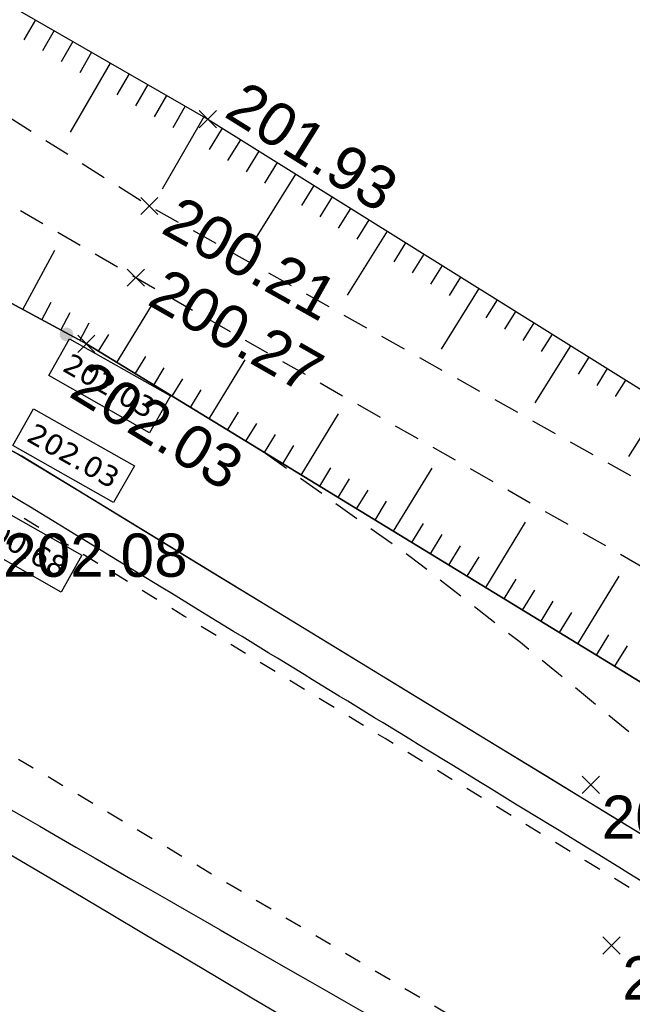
# Model space of a CAD drawing. Extents: x 1616800 to 1632437, y 2248456 to 2251974.
# Tile 166 of 256: x 1617879 to 1617893, y 2251578 to 2251601. Entities that reach past the tile are written whole.
import ezdxf
from ezdxf.enums import TextEntityAlignment as Align

# ---------------------------------------------------------------- set-up
doc = ezdxf.new("R2010")
doc.units = 0
doc.header["$LTSCALE"] = 2
doc.header["$PDMODE"] = 3
doc.header["$PDSIZE"] = 0.2
doc.linetypes.add('FOSSE', pattern=[0.5, 0.3, -0.2])
doc.linetypes.add('Grille', pattern=[0.4, 0.2, -0.2])
doc.layers.get('0').update_dxf_attribs({"linetype": 'CONTINUOUS'})
for name, color, linetype in [('0000-VALORIS-NOUE DERIV BASSIN', 7, 'CONTINUOUS'), ('0000-VALORIS-NOUE DERIV BASSIN EAU MAX RETENTION', 140, 'CONTINUOUS'), ('0000-VALORIS-NOUE DERIV BASSIN TEXTE ET COTES', 1, 'CONTINUOUS'), ('X-PTS TOPO-TEXTE TOPOALT', 8, 'CONTINUOUS'), ('X-PTS TOPO-TOPOPOINT', 8, 'CONTINUOUS'), ('Y-FDP TOPO-CN_1_00', 8, 'FOSSE'), ('Y-FDP TOPO-TOP_AXE_FOSSE', 8, 'CONTINUOUS'), ('Y-FDP TOPO-TOP_BARBULE', 8, 'CONTINUOUS'), ('Y-FDP TOPO-TOP_TALUS', 8, 'CONTINUOUS')]:
    doc.layers.add(name, color=color, linetype=linetype)
doc.styles.add('Côte Assainissement', font='verdana.ttf')
doc.styles.get("Standard").update_dxf_attribs({"font": 'arial.ttf'})

# ---------------------------------------------------------------- blocks, each defined once
blk = doc.blocks.new('TCPOINT')
at = {"color": 0}
blk.add_point((0, 0), dxfattribs=at)
at = {"layer": 'X-PTS TOPO-TEXTE TOPOALT'}
blk.add_attdef('ALT', text='', height=0.75, dxfattribs=at).set_placement((0.25, -0.25), align=Align.TOP_LEFT)
blk = doc.blocks.new('TCPOINT_C')
at = {"color": 0}
blk.add_point((0, 0), dxfattribs=at)
at = {"layer": 'X-PTS TOPO-TEXTE TOPOALT'}
blk.add_attdef('ALT', text='', height=0.75, dxfattribs=at).set_placement((0.5, 0.09), align=Align.MIDDLE_LEFT)
blk = doc.blocks.new('TCPOINT_2')
at = {"color": 0}
blk.add_point((0, 0), dxfattribs=at)
at = {"layer": 'X-PTS TOPO-TEXTE TOPOALT'}
blk.add_attdef('ALT', (0.25, 0.25), '', height=0.75, dxfattribs=at)
blk = doc.blocks.new('*U328')
h = blk.add_hatch(color=256)
edge = h.paths.add_edge_path()
edge.add_arc((0, 0), 0.2, 0, 360)
at = {"linetype": 'Continuous'}
blk.add_lwpolyline([(-0.515, -1.191), (0.089, -0.125), (3.002, -1.778), (2.398, -2.843)], close=True, dxfattribs=at)
at = {"style": 'Côte Assainissement'}
blk.add_attdef('NIVELLEMENT', text='', height=0.6, rotation=330.4304, dxfattribs=at).set_placement((1.243, -1.484), align=Align.MIDDLE)
blk = doc.blocks.new('*U329')
h = blk.add_hatch(color=256)
edge = h.paths.add_edge_path()
edge.add_arc((0, 0), 0.2, 0, 360)
at = {"linetype": 'Continuous'}
blk.add_lwpolyline([(0.269, 0), (0.873, 1.065), (3.786, -0.587), (3.182, -1.653)], close=True, dxfattribs=at)
at = {"style": 'Côte Assainissement'}
blk.add_attdef('NIVELLEMENT', text='', height=0.6, rotation=330.4304, dxfattribs=at).set_placement((2.028, -0.294), align=Align.MIDDLE)
blk = doc.blocks.new('*U260')
h = blk.add_hatch(color=256)
edge = h.paths.add_edge_path()
edge.add_arc((0, 0), 0.2, 0, 360)
at = {"linetype": 'Continuous'}
blk.add_lwpolyline([(-0.515, -1.191), (0.089, -0.125), (3.002, -1.778), (2.398, -2.843)], close=True, dxfattribs=at)
at = {"style": 'Côte Assainissement'}
blk.add_attdef('NIVELLEMENT', text='', height=0.6, rotation=330.4304, dxfattribs=at).set_placement((1.243, -1.484), align=Align.MIDDLE)

msp = doc.modelspace()

# ---------------------------------------------------------------- linework, layer by layer
at = {"layer": '0000-VALORIS-NOUE DERIV BASSIN', "linetype": 'Grille', "flags": 128}
for points in [[(1617912.2603, 2251568.7042), (1617912.049, 2251568.8281), (1617910.8052, 2251569.5574), (1617909.5613, 2251570.2866), (1617908.4053, 2251570.9647), (1617907.2496, 2251571.6432), (1617905.7857, 2251572.5889), (1617904.3222, 2251573.5351), (1617903.0932, 2251574.3299), (1617901.5306, 2251575.3405), (1617900.1938, 2251576.205), (1617898.8571, 2251577.0695), (1617897.5203, 2251577.934), (1617896.1835, 2251578.7985), (1617894.6322, 2251579.8018), (1617893.0809, 2251580.805), (1617891.6289, 2251581.6926), (1617890.0824, 2251582.6363), (1617888.5359, 2251583.58), (1617886.9894, 2251584.5237), (1617885.443, 2251585.4674), (1617883.8965, 2251586.4111), (1617882.35, 2251587.3548), (1617880.8035, 2251588.2985), (1617879.257, 2251589.2422), (1617877.8926, 2251590.0683), (1617876.3302, 2251590.9124), (1617874.7679, 2251591.7565), (1617873.2055, 2251592.6006), (1617871.6432, 2251593.4447), (1617870.0808, 2251594.2888), (1617868.6183, 2251595.079), (1617867.1558, 2251595.8692), (1617865.6933, 2251596.6594), (1617864.4315, 2251597.3811), (1617863.5613, 2251597.9663), (1617862.6398, 2251598.586), (1617861.7184, 2251599.2056), (1617860.789, 2251599.8306), (1617859.3316, 2251600.8107), (1617857.8741, 2251601.7908), (1617856.4167, 2251602.7709), (1617854.9592, 2251603.751), (1617853.5018, 2251604.7311), (1617852.0443, 2251605.7112), (1617850.5869, 2251606.6913), (1617849.3675, 2251607.4996), (1617847.9723, 2251608.3026), (1617846.5772, 2251609.1057), (1617845.182, 2251609.9087), (1617843.5917, 2251610.824), (1617842.0014, 2251611.7393)], [(1617839.2948, 2251607.3298), (1617905.1504, 2251568.2359), (1617910.0053, 2251565.3896)]]:
    msp.add_lwpolyline(points, dxfattribs=at)
at = {"layer": '0000-VALORIS-NOUE DERIV BASSIN', "flags": 128}
for points in [[(1617893.7325, 2251581.8126), (1617892.254, 2251582.717), (1617890.7075, 2251583.6606), (1617889.161, 2251584.6043), (1617887.6145, 2251585.548), (1617886.068, 2251586.4917), (1617884.5215, 2251587.4354), (1617882.975, 2251588.3791), (1617881.4286, 2251589.3228), (1617879.8821, 2251590.2665), (1617878.463, 2251591.124), (1617876.9006, 2251591.9681), (1617875.3383, 2251592.8123), (1617873.7759, 2251593.6564), (1617872.2136, 2251594.5005), (1617870.6512, 2251595.3446), (1617869.1887, 2251596.1348), (1617867.7262, 2251596.9249), (1617866.2637, 2251597.7151), (1617865.1011, 2251598.3769), (1617864.2309, 2251598.9621), (1617863.3095, 2251599.5818)], [(1617884.7315, 2251578.0315), (1617883.9088, 2251578.5199), (1617883.0861, 2251579.0083), (1617882.2634, 2251579.4966), (1617881.4407, 2251579.985), (1617880.618, 2251580.4734), (1617879.7953, 2251580.9618), (1617878.9726, 2251581.4502), (1617878.1499, 2251581.9386)]]:
    msp.add_lwpolyline(points, dxfattribs=at)
at = {"layer": '0000-VALORIS-NOUE DERIV BASSIN'}
for points in [[(1617895.2716, 2251584.39, 201.92), (1617880.0786, 2251593.661, 202.03), (1617866.9096, 2251600.776, 201.9), (1617851.7106, 2251610.997, 201.93), (1617828.5476, 2251624.329, 201.75), (1617812.9876, 2251633.215, 201.47), (1617796.7436, 2251642.57, 201.41), (1617779.0456, 2251650.11, 201.2), (1617761.2316, 2251657.723, 201.09), (1617747.6066, 2251662.967, 201.26), (1617717.9686, 2251675.531, 201.13), (1617708.1248, 2251679.1148, 201.0894), (1617697.7246, 2251686.476, 201.04), (1617680.1286, 2251699.646, 200.82), (1617666.5916, 2251709.518, 200.83)], [(1617893.6754, 2251581.8496, 201.92), (1617878.5832, 2251591.0591, 202.03), (1617865.3559, 2251598.2056, 201.9), (1617850.1233, 2251608.4491, 201.93), (1617827.0555, 2251621.7264, 201.75), (1617811.4951, 2251630.6126, 201.47), (1617795.4023, 2251639.8805, 201.41), (1617777.8682, 2251647.3507, 201.2), (1617760.103, 2251654.9429, 201.09), (1617746.482, 2251660.1853, 201.26), (1617716.8693, 2251672.7386, 201.13), (1617706.7202, 2251676.4336, 201.0894), (1617695.9589, 2251684.0503, 201.04), (1617678.3459, 2251697.2331, 200.82), (1617664.7331, 2251707.1604, 200.83)]]:
    msp.add_polyline3d(points, dxfattribs=at)
at = {"layer": '0000-VALORIS-NOUE DERIV BASSIN EAU MAX RETENTION', "elevation": 201.0152, "flags": 128}
for points in [[(1617893.1869, 2251581.0652), (1617892.6332, 2251581.406), (1617892.4586, 2251581.5113), (1617891.8342, 2251581.8957), (1617891.6427, 2251582.0109), (1617891.0192, 2251582.3946), (1617890.8268, 2251582.5104), (1617890.2043, 2251582.8936), (1617890.0109, 2251583.0099), (1617889.3893, 2251583.3925), (1617889.195, 2251583.5094), (1617888.5743, 2251583.8914), (1617888.3791, 2251584.0089), (1617887.7593, 2251584.3903), (1617887.5631, 2251584.5084), (1617886.9442, 2251584.8892), (1617886.7472, 2251585.0078), (1617886.1291, 2251585.3881), (1617885.9312, 2251585.5073), (1617885.314, 2251585.887), (1617885.1152, 2251586.0067), (1617884.4989, 2251586.3859), (1617884.2992, 2251586.5061), (1617883.6837, 2251586.8848), (1617883.4833, 2251587.0055), (1617882.8685, 2251587.3836), (1617882.6673, 2251587.5049), (1617882.0533, 2251587.8825), (1617881.8512, 2251588.0042), (1617881.2381, 2251588.3813), (1617881.0352, 2251588.5036), (1617880.4229, 2251588.8802), (1617880.2192, 2251589.0029), (1617879.6076, 2251589.379), (1617879.4031, 2251589.5022), (1617878.783, 2251589.8835), (1617878.5746, 2251590.0091), (1617878.091, 2251590.2953)], [(1617893.1869, 2251581.0652), (1617892.6332, 2251581.406), (1617892.4586, 2251581.5113), (1617891.8342, 2251581.8957), (1617891.6427, 2251582.0109), (1617891.0192, 2251582.3946), (1617890.8268, 2251582.5104), (1617890.2043, 2251582.8936), (1617890.0109, 2251583.0099), (1617889.3893, 2251583.3925), (1617889.195, 2251583.5094), (1617888.5743, 2251583.8914), (1617888.3791, 2251584.0089), (1617887.7593, 2251584.3903), (1617887.5631, 2251584.5084), (1617886.9442, 2251584.8892), (1617886.7472, 2251585.0078), (1617886.1291, 2251585.3881), (1617885.9312, 2251585.5073), (1617885.314, 2251585.887), (1617885.1152, 2251586.0067), (1617884.4989, 2251586.3859), (1617884.2992, 2251586.5061), (1617883.6837, 2251586.8848), (1617883.4833, 2251587.0055), (1617882.8685, 2251587.3836), (1617882.6673, 2251587.5049), (1617882.0533, 2251587.8825), (1617881.8512, 2251588.0042), (1617881.2381, 2251588.3813), (1617881.0352, 2251588.5036), (1617880.4229, 2251588.8802), (1617880.2192, 2251589.0029), (1617879.6076, 2251589.379), (1617879.4031, 2251589.5022), (1617878.783, 2251589.8835), (1617878.5746, 2251590.0091), (1617878.091, 2251590.2953)], [(1617878.1647, 2251582.9745), (1617878.6218, 2251582.712), (1617879.0004, 2251582.4946), (1617879.4517, 2251582.2354), (1617879.8361, 2251582.0146), (1617880.2816, 2251581.7588), (1617880.6717, 2251581.5347), (1617881.1115, 2251581.2822), (1617881.5074, 2251581.0548), (1617881.9414, 2251580.8056), (1617882.3431, 2251580.5749), (1617882.7713, 2251580.329), (1617883.1787, 2251580.095), (1617883.6012, 2251579.8524), (1617884.0144, 2251579.6151), (1617884.4311, 2251579.3758), (1617884.8501, 2251579.1352), (1617885.261, 2251578.8992), (1617885.6858, 2251578.6553), (1617886.0909, 2251578.4226), (1617886.5214, 2251578.1754)], [(1617878.1647, 2251582.9745), (1617878.6218, 2251582.712), (1617879.0004, 2251582.4946), (1617879.4517, 2251582.2354), (1617879.8361, 2251582.0146), (1617880.2816, 2251581.7588), (1617880.6717, 2251581.5347), (1617881.1115, 2251581.2822), (1617881.5074, 2251581.0548), (1617881.9414, 2251580.8056), (1617882.3431, 2251580.5749), (1617882.7713, 2251580.329), (1617883.1787, 2251580.095), (1617883.6012, 2251579.8524), (1617884.0144, 2251579.6151), (1617884.4311, 2251579.3758), (1617884.8501, 2251579.1352), (1617885.261, 2251578.8992), (1617885.6858, 2251578.6553), (1617886.0909, 2251578.4226), (1617886.5214, 2251578.1754)]]:
    msp.add_lwpolyline(points, dxfattribs=at)
at = {"layer": 'Y-FDP TOPO-CN_1_00', "linetype": 'FOSSE', "flags": 128}
msp.add_lwpolyline([(1617884.2221, 2251591.1325), (1617887.5726, 2251588.7397), (1617890.1208, 2251586.7571), (1617892.083, 2251585.1387), (1617893.6755, 2251583.8384), (1617895.1145, 2251582.8101), (1617896.6164, 2251582.0077), (1617898.3975, 2251581.3851), (1617900.6739, 2251580.8963)], dxfattribs=at)
at = {"layer": 'Y-FDP TOPO-TOP_AXE_FOSSE', "linetype": 'FOSSE', "elevation": 201.34, "flags": 128}
for points in [[(1617601.8186, 2251762.922), (1617610.1506, 2251756.636), (1617629.6276, 2251741.988), (1617650.7276, 2251727.848), (1617668.4526, 2251710.915), (1617681.6206, 2251701.676), (1617699.0136, 2251688.41), (1617708.9996, 2251680.668), (1617719.8336, 2251677.878), (1617748.7516, 2251665.825), (1617762.3456, 2251660.092), (1617781.0436, 2251652.934), (1617799.0036, 2251644.975), (1617815.3806, 2251635.767), (1617830.3196, 2251628.053), (1617853.9176, 2251613.386), (1617868.6136, 2251605.049), (1617881.5356, 2251596.854), (1617897.5646, 2251587.866), (1617911.5046, 2251578.556), (1617923.2046, 2251571.798), (1617941.6916, 2251560.354), (1617955.8166, 2251551.523), (1617969.3786, 2251543.574), (1617981.8546, 2251538.005), (1617999.4726, 2251530.796), (1618011.2156, 2251524.71), (1618031.4966, 2251514.802), (1618044.3006, 2251508.569), (1618060.3096, 2251501.695), (1618069.9096, 2251496.606), (1618077.1396, 2251493.691), (1618078.3956, 2251492.785), (1618078.3956, 2251492.785)], [(1617600.6196, 2251761.017), (1617609.0186, 2251754.94), (1617628.5696, 2251740.863), (1617649.5776, 2251726.58), (1617667.1536, 2251709.962), (1617698.4656, 2251687.431), (1617708.5936, 2251679.832), (1617719.3676, 2251676.48), (1617748.1656, 2251664.214), (1617780.0586, 2251651.492), (1617797.8506, 2251643.441), (1617814.4516, 2251634.395), (1617829.3226, 2251626.401), (1617852.7376, 2251612.188), (1617867.9276, 2251602.952), (1617881.2236, 2251595.195), (1617896.7006, 2251586.358), (1617910.6286, 2251577.168), (1617921.4716, 2251570.879), (1617940.7716, 2251559.213), (1617954.7426, 2251550.028), (1617968.6406, 2251542.538), (1617981.3776, 2251536.875), (1617998.6816, 2251529.02), (1618010.6006, 2251523.098), (1618031.3996, 2251513.411), (1618043.8426, 2251507.316), (1618060.1126, 2251499.876), (1618069.5666, 2251494.908), (1618076.1756, 2251492.383), (1618078.3956, 2251492.785), (1618078.2546, 2251490.49)]]:
    msp.add_lwpolyline(points, dxfattribs=at)
at = {"layer": 'Y-FDP TOPO-TOP_BARBULE'}
for p, q in [((1617878.9001, 2251601.1624), (1617878.6328, 2251600.699)), ((1617879.3332, 2251600.9126), (1617879.0634, 2251600.4448)), ((1617879.7663, 2251600.6627), (1617879.494, 2251600.1906)), ((1617880.1994, 2251600.4129), (1617879.9245, 2251599.9364)), ((1617880.6325, 2251600.163), (1617879.708, 2251598.5603)), ((1617881.0656, 2251599.9132), (1617880.7857, 2251599.428)), ((1617881.4987, 2251599.6634), (1617881.2163, 2251599.1738)), ((1617881.9318, 2251599.4135), (1617881.6469, 2251598.9196)), ((1617882.3649, 2251599.1637), (1617882.0775, 2251598.6654)), ((1617882.798, 2251598.9138), (1617881.8329, 2251597.2408)), ((1617883.224, 2251598.6521), (1617882.9192, 2251598.1642)), ((1617883.648, 2251598.3872), (1617883.3462, 2251597.9041)), ((1617884.0721, 2251598.1222), (1617883.7733, 2251597.644)), ((1617884.4961, 2251597.8573), (1617884.2004, 2251597.3839)), ((1617884.9202, 2251597.5924), (1617883.9444, 2251596.0306)), ((1617885.3442, 2251597.3275), (1617885.0545, 2251596.8637)), ((1617885.7683, 2251597.0626), (1617885.4815, 2251596.6036)), ((1617886.1923, 2251596.7976), (1617885.9086, 2251596.3435)), ((1617886.6163, 2251596.5327), (1617886.3357, 2251596.0834)), ((1617887.0404, 2251596.2678), (1617886.1149, 2251594.7864)), ((1617887.4644, 2251596.0029), (1617887.1898, 2251595.5633)), ((1617878.606, 2251594.4566), (1617879.3505, 2251595.8347)), ((1617887.8885, 2251595.7379), (1617887.6169, 2251595.3032)), ((1617888.3125, 2251595.473), (1617888.0439, 2251595.0431)), ((1617888.7366, 2251595.2081), (1617888.471, 2251594.783)), ((1617889.1606, 2251594.9432), (1617888.2853, 2251593.5421)), ((1617879.0459, 2251594.219), (1617879.2674, 2251594.6289)), ((1617889.5847, 2251594.6782), (1617889.3251, 2251594.2628)), ((1617879.4858, 2251593.9813), (1617879.7054, 2251594.3878)), ((1617880.7839, 2251593.2306), (1617881.5859, 2251594.545)), ((1617890.0087, 2251594.4133), (1617889.7522, 2251594.0027)), ((1617879.9257, 2251593.7436), (1617880.1435, 2251594.1466)), ((1617890.4328, 2251594.1484), (1617890.1792, 2251593.7426)), ((1617880.3571, 2251593.4911), (1617880.5959, 2251593.8824)), ((1617890.8568, 2251593.8835), (1617890.6063, 2251593.4825)), ((1617891.2808, 2251593.6185), (1617890.4558, 2251592.2979)), ((1617881.2107, 2251592.9702), (1617881.4531, 2251593.3675)), ((1617882.9179, 2251591.9284), (1617883.7503, 2251593.2925)), ((1617891.7049, 2251593.3536), (1617891.4604, 2251592.9623)), ((1617881.6375, 2251592.7097), (1617881.8818, 2251593.11)), ((1617892.1289, 2251593.0887), (1617891.8875, 2251592.7022)), ((1617882.0643, 2251592.4493), (1617882.3104, 2251592.8526)), ((1617892.553, 2251592.8238), (1617892.3145, 2251592.4421)), ((1617882.4911, 2251592.1888), (1617882.739, 2251592.5951)), ((1617893.4011, 2251592.2939), (1617892.6263, 2251591.0537)), ((1617883.3447, 2251591.668), (1617883.5963, 2251592.0802)), ((1617885.052, 2251590.6262), (1617885.9147, 2251592.0399)), ((1617883.7716, 2251591.4075), (1617884.0249, 2251591.8227)), ((1617884.1984, 2251591.1471), (1617884.4535, 2251591.5652)), ((1617884.6252, 2251590.8866), (1617884.8822, 2251591.3078)), ((1617885.4788, 2251590.3657), (1617885.7394, 2251590.7928)), ((1617887.186, 2251589.3239), (1617888.0791, 2251590.7874)), ((1617885.9056, 2251590.1053), (1617886.1681, 2251590.5354)), ((1617886.3324, 2251589.8448), (1617886.5967, 2251590.2779)), ((1617886.7592, 2251589.5844), (1617887.0253, 2251590.0204)), ((1617887.6129, 2251589.0635), (1617887.8826, 2251589.5055)), ((1617889.3201, 2251588.0217), (1617890.2434, 2251589.5348)), ((1617888.0397, 2251588.803), (1617888.3112, 2251589.248)), ((1617888.4665, 2251588.5426), (1617888.7398, 2251588.9906)), ((1617888.8933, 2251588.2821), (1617889.1685, 2251588.7331)), ((1617891.4541, 2251586.7195), (1617892.4078, 2251588.2823)), ((1617889.7469, 2251587.7613), (1617890.0257, 2251588.2182)), ((1617890.1737, 2251587.5008), (1617890.4544, 2251587.9607)), ((1617890.6005, 2251587.2404), (1617890.883, 2251587.7032)), ((1617891.0273, 2251586.9799), (1617891.3116, 2251587.4458)), ((1617891.881, 2251586.459), (1617892.1689, 2251586.9308)), ((1617892.3078, 2251586.1986), (1617892.5975, 2251586.6734))]:
    msp.add_line(p, q, dxfattribs=at)
at = {"layer": 'Y-FDP TOPO-TOP_TALUS', "elevation": 201.34, "flags": 128}
for points in [[(1617616.2666, 2251770.213), (1617610.3376, 2251766.397), (1617605.0976, 2251761.617), (1617610.6046, 2251757.885), (1617630.9016, 2251743.638), (1617651.5876, 2251728.738), (1617670.5436, 2251713.14), (1617683.1536, 2251703.762), (1617700.7816, 2251690.685), (1617721.3596, 2251679.731), (1617750.4036, 2251667.507), (1617763.0046, 2251662.137), (1617782.1896, 2251654.735), (1617799.8756, 2251646.373), (1617816.1886, 2251637.54), (1617831.2396, 2251629.029), (1617854.8706, 2251615.354), (1617869.0526, 2251606.843), (1617882.8896, 2251598.861), (1617898.6766, 2251588.998), (1617912.8626, 2251580.258), (1617924.4126, 2251573.443), (1617942.7026, 2251562.063), (1617952.7762, 2251556.1244)], [(1617796.7436, 2251642.57), (1617812.9876, 2251633.215), (1617828.5476, 2251624.329), (1617851.7106, 2251610.997), (1617866.9096, 2251600.776), (1617880.0786, 2251593.661), (1617895.2716, 2251584.39), (1617909.4526, 2251575.219), (1617921.0936, 2251568.394), (1617936.9856, 2251558.959), (1617953.5626, 2251548.58), (1617966.9346, 2251539.921), (1617980.2206, 2251535.119), (1617997.6596, 2251527.579), (1618012.1916, 2251520.535), (1618029.7006, 2251512.302), (1618043.4496, 2251505.823), (1618057.1006, 2251498.218), (1618068.8556, 2251493.307), (1618074.8396, 2251491.679), (1618075.8056, 2251490.367)]]:
    msp.add_lwpolyline(points, dxfattribs=at)

# ---------------------------------------------------------------- block references
at = {"layer": '0000-VALORIS-NOUE DERIV BASSIN TEXTE ET COTES', "xscale": 0.8, "yscale": 0.8, "zscale": 0.8}
for name, p, values in [('*U260', (1617879.6205, 2251593.88, 202.0256), {'NIVELLEMENT': '202.03'}), ('*U329', (1617878.1604, 2251591.3089, 202.0257), {'NIVELLEMENT': '202.03'}), ('*U328', (1617877.5738, 2251590.1925, 200.6761), {'NIVELLEMENT': '200.68'})]:
    msp.add_blockref(name, p, dxfattribs=at).add_auto_attribs(values)
at = {"layer": 'X-PTS TOPO-TOPOPOINT'}
ref = msp.add_blockref('TCPOINT_2', (1617882.8896, 2251598.861, 201.93), dxfattribs=dict(at, rotation=328.0047306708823))
ref.add_attrib('ALT', '201.93', (1617883.2341, 2251598.9406, 201.93), dxfattribs={"layer": 'X-PTS TOPO-TEXTE TOPOALT', "height": 1, "rotation": 328.00473})
ref = msp.add_blockref('TCPOINT_C', (1617881.5356, 2251596.854, 200.21), dxfattribs=dict(at, rotation=330.7191828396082))
ref.add_attrib('ALT', '200.21', dxfattribs={"layer": 'X-PTS TOPO-TEXTE TOPOALT', "height": 1, "rotation": 330.71918}).set_placement((1617882.0157, 2251596.688, 200.21), align=Align.MIDDLE_LEFT)
ref = msp.add_blockref('TCPOINT_C', (1617881.2236, 2251595.195, 200.27), dxfattribs=dict(at, rotation=330.2746575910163))
ref.add_attrib('ALT', '200.27', dxfattribs={"layer": 'X-PTS TOPO-TEXTE TOPOALT', "height": 1, "rotation": 330.27466}).set_placement((1617881.7024, 2251595.0252, 200.27), align=Align.MIDDLE_LEFT)
ref = msp.add_blockref('TCPOINT', (1617880.0786, 2251593.661, 202.03), dxfattribs=dict(at, rotation=328.6078221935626))
ref.add_attrib('ALT', '202.03', dxfattribs={"layer": 'X-PTS TOPO-TEXTE TOPOALT', "height": 1, "rotation": 328.60782}).set_placement((1617880.1618, 2251593.3174, 202.03), align=Align.TOP_LEFT)
ref = msp.add_blockref('TCPOINT', (1617877.9026, 2251589.521, 202.08), dxfattribs=at)
ref.add_attrib('ALT', '202.08', dxfattribs={"layer": 'X-PTS TOPO-TEXTE TOPOALT', "height": 1, "rotation": 0}).set_placement((1617878.1526, 2251589.271, 202.08), align=Align.TOP_LEFT)
ref = msp.add_blockref('TCPOINT', (1617891.7536, 2251583.456, 202.25), dxfattribs=at)
ref.add_attrib('ALT', '202.25', dxfattribs={"layer": 'X-PTS TOPO-TEXTE TOPOALT', "height": 1}).set_placement((1617892.0036, 2251583.206, 202.25), align=Align.TOP_LEFT)
ref = msp.add_blockref('TCPOINT', (1617892.2296, 2251579.735, 202.08), dxfattribs=at)
ref.add_attrib('ALT', '202.08', dxfattribs={"layer": 'X-PTS TOPO-TEXTE TOPOALT', "height": 1, "rotation": 360}).set_placement((1617892.4796, 2251579.485, 202.08), align=Align.TOP_LEFT)

doc.saveas('drawing.dxf')
